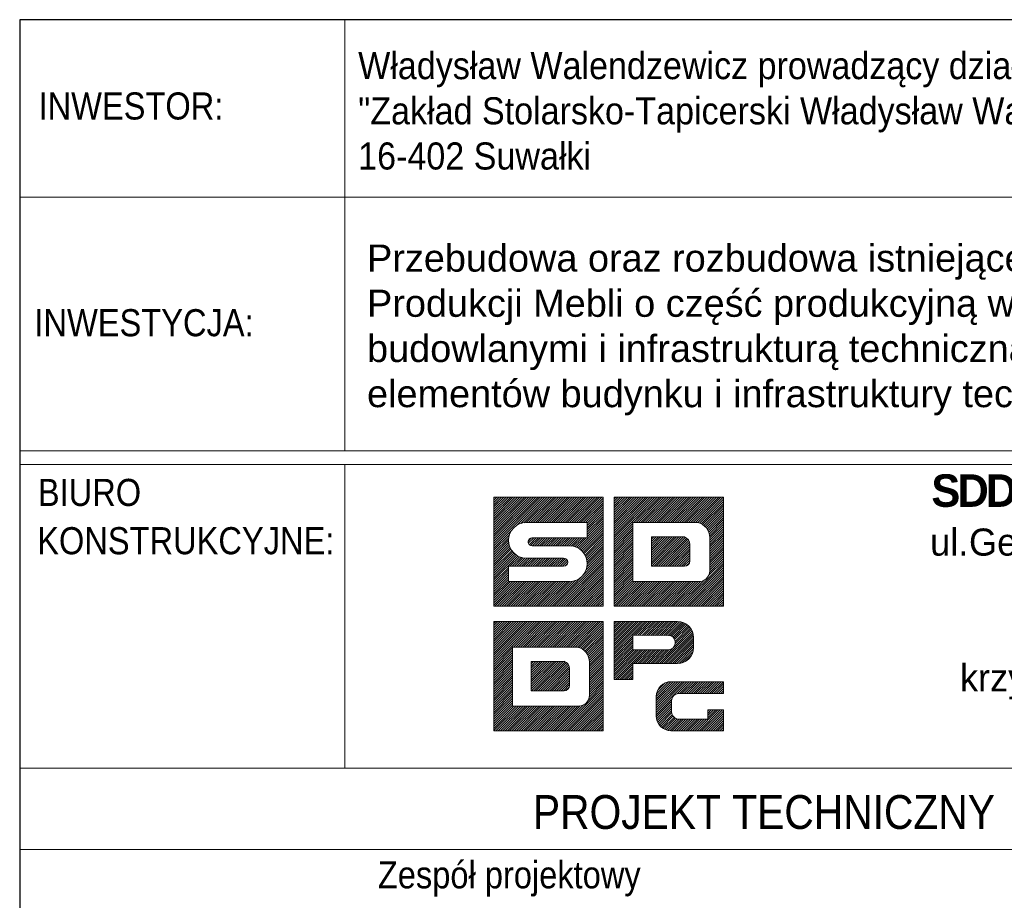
# Model space of a CAD drawing. Header units: millimetres. Extents: x -1005 to 207, y 18226 to 18896.
# Tile 35 of 50: x 81 to 153, y 18287 to 18352. Entities that reach past the tile are written whole.
import ezdxf
from ezdxf.enums import TextEntityAlignment as Align

# ---------------------------------------------------------------- set-up
doc = ezdxf.new("R2010")
doc.units = ezdxf.units.MM
doc.header["$LTSCALE"] = 10
for name, color, linetype, lineweight in [('--- widok', 7, 'Continuous', 13), ('_Tabelka', 7, 'Continuous', 25), ('PS_DIM', 4, 'Continuous', 13)]:
    doc.layers.add(name, color=color, linetype=linetype, lineweight=lineweight)
doc.styles.add('gil', font='txt', dxfattribs={"width": 0.9})

# ---------------------------------------------------------------- blocks, each defined once
blk = doc.blocks.new('tabela_rys')
at = {"layer": '_Tabelka', "color": 251, "lineweight": 15}
for p, q in [((45.615, 123.55), (45.615, 91.732)), ((21.617, 110.449), (131.619, 110.449)), ((21.617, 91.732), (131.619, 91.732)), ((21.617, 91.732), (131.619, 91.732)), ((21.617, 91.732), (131.619, 91.732)), ((131.619, 90.732), (21.617, 90.732)), ((45.617, 68.324), (45.617, 90.732)), ((21.617, 68.324), (131.478, 68.324)), ((131.619, 62.324), (21.617, 62.324))]:
    blk.add_line(p, q, dxfattribs=at)
at = {"layer": '_Tabelka', "color": 251, "lineweight": 30}
blk.add_lwpolyline([(131.619, 123.55), (21.617, 123.55), (21.617, 7.769), (131.619, 7.769)], close=True, dxfattribs=at)
at = {"layer": 'PS_DIM', "color": 12, "true_color": 0xc90603}
for p, q in [((56.617, 88.268), (56.676, 88.328)), ((56.617, 88.1), (56.845, 88.328)), ((56.617, 87.932), (57.013, 88.328)), ((56.617, 87.763), (57.182, 88.328)), ((56.617, 87.595), (57.35, 88.328)), ((56.617, 87.427), (57.518, 88.328)), ((56.617, 87.258), (57.687, 88.328)), ((56.617, 87.09), (57.855, 88.328)), ((56.617, 86.921), (58.023, 88.328)), ((56.617, 86.753), (58.192, 88.328)), ((56.617, 86.585), (58.36, 88.328)), ((56.617, 86.416), (58.529, 88.328)), ((56.617, 86.248), (58.697, 88.328)), ((56.617, 86.079), (58.865, 88.328)), ((56.617, 85.911), (59.034, 88.328)), ((56.617, 85.743), (59.202, 88.328)), ((56.617, 85.574), (59.37, 88.328)), ((56.617, 85.406), (59.539, 88.328)), ((56.617, 85.238), (59.707, 88.328)), ((56.617, 85.069), (59.876, 88.328)), ((56.617, 84.901), (60.044, 88.328)), ((56.617, 84.732), (60.212, 88.328)), ((56.617, 88.328), (64.68, 88.328)), ((56.617, 80.265), (56.617, 88.328)), ((58.279, 86.226), (60.381, 88.328)), ((58.605, 86.383), (60.549, 88.328)), ((58.823, 86.433), (60.718, 88.328)), ((59.004, 86.446), (60.886, 88.328)), ((59.173, 86.446), (61.054, 88.328)), ((59.341, 86.446), (61.223, 88.328)), ((59.509, 86.446), (61.391, 88.328)), ((59.678, 86.446), (61.559, 88.328)), ((59.846, 86.446), (61.728, 88.328)), ((60.015, 86.446), (61.896, 88.328)), ((60.183, 86.446), (62.065, 88.328)), ((60.351, 86.446), (62.233, 88.328)), ((60.52, 86.446), (62.401, 88.328)), ((60.688, 86.446), (62.57, 88.328)), ((60.857, 86.446), (62.738, 88.328)), ((61.025, 86.446), (62.906, 88.328)), ((61.193, 86.446), (63.075, 88.328)), ((61.362, 86.446), (63.243, 88.328)), ((61.53, 86.446), (63.412, 88.328)), ((61.698, 86.446), (63.58, 88.328)), ((61.867, 86.446), (63.748, 88.328)), ((62.035, 86.446), (63.917, 88.328)), ((62.204, 86.446), (64.085, 88.328)), ((62.372, 86.446), (64.253, 88.328)), ((62.54, 86.446), (64.422, 88.328)), ((62.709, 86.446), (64.59, 88.328)), ((62.877, 86.446), (64.68, 88.249)), ((63.045, 86.446), (64.68, 88.08)), ((64.68, 88.328), (64.68, 80.265)), ((65.498, 88.328), (73.56, 88.328)), ((65.498, 80.265), (65.498, 88.328)), ((65.498, 88.195), (65.63, 88.328)), ((65.498, 88.027), (65.798, 88.328)), ((65.498, 87.858), (65.967, 88.328)), ((65.498, 87.69), (66.135, 88.328)), ((65.498, 87.522), (66.304, 88.328)), ((65.498, 87.353), (66.472, 88.328)), ((65.498, 87.185), (66.64, 88.328)), ((65.498, 87.016), (66.809, 88.328)), ((65.498, 86.848), (66.977, 88.328)), ((65.498, 86.68), (67.145, 88.328)), ((65.498, 86.511), (67.314, 88.328)), ((65.498, 86.343), (67.482, 88.328)), ((65.498, 86.174), (67.651, 88.328)), ((65.498, 86.006), (67.819, 88.328)), ((65.498, 85.838), (67.987, 88.328)), ((65.498, 85.669), (68.156, 88.328)), ((65.498, 85.501), (68.324, 88.328)), ((65.498, 85.333), (68.493, 88.328)), ((65.498, 85.164), (68.661, 88.328)), ((66.948, 86.446), (68.829, 88.328)), ((67.116, 86.446), (68.998, 88.328)), ((67.284, 86.446), (69.166, 88.328)), ((67.453, 86.446), (69.334, 88.328)), ((67.621, 86.446), (69.503, 88.328)), ((67.79, 86.446), (69.671, 88.328)), ((67.958, 86.446), (69.84, 88.328)), ((68.126, 86.446), (70.008, 88.328)), ((68.295, 86.446), (70.176, 88.328)), ((68.463, 86.446), (70.345, 88.328)), ((68.632, 86.446), (70.513, 88.328)), ((68.8, 86.446), (70.681, 88.328)), ((68.968, 86.446), (70.85, 88.328)), ((69.137, 86.446), (71.018, 88.328)), ((69.305, 86.446), (71.187, 88.328)), ((69.473, 86.446), (71.355, 88.328)), ((69.642, 86.446), (71.523, 88.328)), ((69.81, 86.446), (71.692, 88.328)), ((69.979, 86.446), (71.86, 88.328)), ((70.147, 86.446), (72.028, 88.328)), ((70.315, 86.446), (72.197, 88.328)), ((70.484, 86.446), (72.365, 88.328)), ((70.652, 86.446), (72.534, 88.328)), ((70.82, 86.446), (72.702, 88.328)), ((70.989, 86.446), (72.87, 88.328)), ((71.157, 86.446), (73.039, 88.328)), ((71.326, 86.446), (73.207, 88.328)), ((71.494, 86.446), (73.376, 88.328)), ((71.659, 86.443), (73.544, 88.328)), ((71.791, 86.407), (73.56, 88.175)), ((71.911, 86.358), (73.56, 88.007)), ((73.56, 88.328), (73.56, 80.265)), ((63.214, 86.446), (64.68, 87.912)), ((63.382, 86.446), (64.68, 87.744)), ((63.507, 86.402), (64.68, 87.575)), ((63.507, 86.234), (64.68, 87.407)), ((63.507, 86.065), (64.68, 87.238)), ((72.02, 86.299), (73.56, 87.839)), ((72.119, 86.229), (73.56, 87.67)), ((72.209, 86.151), (73.56, 87.502)), ((72.291, 86.064), (73.56, 87.333)), ((63.507, 85.897), (64.68, 87.07)), ((63.507, 85.728), (64.68, 86.902)), ((63.507, 85.56), (64.68, 86.733)), ((63.507, 85.392), (64.68, 86.565)), ((72.363, 85.968), (73.56, 87.165)), ((72.425, 85.862), (73.56, 86.997)), ((72.478, 85.746), (73.56, 86.828)), ((72.518, 85.618), (73.56, 86.66)), ((72.544, 85.476), (73.56, 86.492)), ((56.617, 84.564), (57.914, 85.861)), ((63.507, 86.446), (59.007, 86.446)), ((62.836, 84.553), (64.68, 86.397)), ((62.94, 84.488), (64.68, 86.228)), ((63.036, 84.416), (64.68, 86.06)), ((63.124, 84.335), (64.68, 85.891)), ((63.507, 85.321), (63.507, 86.446)), ((65.498, 84.996), (66.882, 86.38)), ((65.498, 84.827), (66.882, 86.211)), ((65.498, 84.659), (66.882, 86.043)), ((65.498, 84.491), (66.882, 85.875)), ((66.882, 86.446), (66.882, 82.096)), ((71.644, 86.446), (66.882, 86.446)), ((66.882, 86.446), (66.882, 82.096)), ((68.097, 86.446), (66.882, 86.446)), ((71.644, 86.446), (68.434, 86.446)), ((72.552, 85.315), (73.56, 86.323)), ((72.552, 85.147), (73.56, 86.155)), ((72.552, 84.978), (73.56, 85.986)), ((72.552, 84.81), (73.56, 85.818)), ((56.617, 84.396), (57.757, 85.536)), ((56.617, 84.227), (57.707, 85.317)), ((56.617, 84.059), (57.694, 85.136)), ((59.141, 85.068), (59.391, 85.317)), ((59.157, 84.915), (59.563, 85.321)), ((59.223, 84.812), (59.732, 85.321)), ((59.323, 84.744), (59.9, 85.321)), ((59.438, 85.321), (63.507, 85.321)), ((59.468, 84.721), (60.068, 85.321)), ((59.637, 84.721), (60.237, 85.321)), ((59.805, 84.721), (60.405, 85.321)), ((59.973, 84.721), (60.573, 85.321)), ((60.142, 84.721), (60.742, 85.321)), ((60.31, 84.721), (60.91, 85.321)), ((60.479, 84.721), (61.079, 85.321)), ((60.647, 84.721), (61.247, 85.321)), ((60.815, 84.721), (61.415, 85.321)), ((60.984, 84.721), (61.584, 85.321)), ((61.152, 84.721), (61.752, 85.321)), ((61.32, 84.721), (61.92, 85.321)), ((61.489, 84.721), (62.089, 85.321)), ((61.657, 84.721), (62.257, 85.321)), ((61.826, 84.721), (62.426, 85.321)), ((61.994, 84.721), (62.594, 85.321)), ((62.162, 84.721), (62.762, 85.321)), ((62.324, 84.715), (62.931, 85.321)), ((62.47, 84.692), (63.099, 85.321)), ((62.602, 84.656), (63.268, 85.321)), ((62.724, 84.609), (63.436, 85.321)), ((63.204, 84.247), (64.68, 85.723)), ((63.276, 84.151), (64.68, 85.555)), ((63.341, 84.047), (64.68, 85.386)), ((63.396, 83.935), (64.68, 85.218)), ((63.443, 83.813), (64.68, 85.049)), ((65.498, 84.322), (66.882, 85.706)), ((65.498, 84.154), (66.882, 85.538)), ((65.498, 83.986), (66.882, 85.37)), ((65.498, 83.817), (66.882, 85.201)), ((65.498, 83.649), (66.882, 85.033)), ((68.244, 85.393), (68.244, 83.218)), ((70.681, 85.393), (68.244, 85.393)), ((68.244, 85.393), (68.244, 83.218)), ((70.681, 85.393), (68.244, 85.393)), ((68.244, 85.385), (68.252, 85.393)), ((68.244, 85.216), (68.42, 85.393)), ((68.244, 85.048), (68.589, 85.393)), ((68.244, 84.88), (68.757, 85.393)), ((68.244, 84.711), (68.925, 85.393)), ((68.244, 84.543), (69.094, 85.393)), ((68.244, 84.374), (69.262, 85.393)), ((68.244, 84.206), (69.431, 85.393)), ((68.244, 84.038), (69.599, 85.393)), ((68.244, 83.869), (69.767, 85.393)), ((68.244, 83.701), (69.936, 85.393)), ((68.244, 83.533), (70.104, 85.393)), ((68.244, 83.364), (70.272, 85.393)), ((68.266, 83.218), (70.441, 85.393)), ((68.434, 83.218), (70.609, 85.393)), ((68.603, 83.218), (70.749, 85.364)), ((68.771, 83.218), (70.852, 85.299)), ((68.939, 83.218), (70.938, 85.216)), ((69.108, 83.218), (71.006, 85.116)), ((72.552, 84.642), (73.56, 85.65)), ((72.552, 84.473), (73.56, 85.481)), ((72.552, 82.892), (72.552, 85.321)), ((72.552, 82.892), (72.552, 85.321)), ((72.552, 84.305), (73.56, 85.313)), ((72.552, 84.136), (73.56, 85.144)), ((56.617, 83.891), (57.703, 84.977)), ((56.617, 83.722), (57.729, 84.834)), ((56.617, 83.554), (57.767, 84.703)), ((56.617, 83.385), (57.815, 84.583)), ((56.617, 83.217), (57.873, 84.472)), ((56.617, 83.049), (57.939, 84.37)), ((62.194, 84.721), (59.438, 84.721)), ((63.478, 83.68), (64.68, 84.881)), ((63.487, 83.183), (64.68, 84.376)), ((63.501, 83.534), (64.68, 84.713)), ((63.506, 83.371), (64.68, 84.544)), ((65.498, 83.48), (66.882, 84.864)), ((65.498, 83.312), (66.882, 84.696)), ((65.498, 83.144), (66.882, 84.528)), ((65.498, 82.975), (66.882, 84.359)), ((69.276, 83.218), (71.055, 84.997)), ((69.444, 83.218), (71.079, 84.852)), ((69.613, 83.218), (71.079, 84.684)), ((69.781, 83.218), (71.079, 84.516)), ((69.95, 83.218), (71.079, 84.347)), ((71.079, 83.616), (71.079, 84.83)), ((71.079, 83.616), (71.079, 84.83)), ((72.552, 83.968), (73.56, 84.976)), ((72.552, 83.8), (73.56, 84.808)), ((72.552, 83.631), (73.56, 84.639)), ((72.552, 83.463), (73.56, 84.471)), ((72.552, 83.295), (73.56, 84.303)), ((56.617, 82.88), (58.013, 84.276)), ((56.617, 82.712), (58.095, 84.189)), ((56.617, 82.544), (58.184, 84.111)), ((56.617, 82.375), (58.282, 84.039)), ((56.617, 82.207), (58.387, 83.976)), ((57.8, 83.221), (58.501, 83.922)), ((57.968, 83.221), (58.625, 83.878)), ((58.137, 83.221), (58.76, 83.844)), ((58.305, 83.221), (58.909, 83.825)), ((58.473, 83.221), (59.073, 83.821)), ((58.642, 83.221), (59.242, 83.821)), ((58.81, 83.221), (59.41, 83.821)), ((58.979, 83.221), (59.579, 83.821)), ((59.007, 83.821), (61.763, 83.821)), ((59.147, 83.221), (59.747, 83.821)), ((59.315, 83.221), (59.915, 83.821)), ((59.484, 83.221), (60.084, 83.821)), ((59.652, 83.221), (60.252, 83.821)), ((59.82, 83.221), (60.42, 83.821)), ((59.989, 83.221), (60.589, 83.821)), ((60.157, 83.221), (60.757, 83.821)), ((60.326, 83.221), (60.926, 83.821)), ((60.494, 83.221), (61.094, 83.821)), ((60.662, 83.221), (61.262, 83.821)), ((60.831, 83.221), (61.431, 83.821)), ((60.999, 83.221), (61.599, 83.821)), ((61.074, 80.265), (64.68, 83.871)), ((61.168, 83.221), (61.767, 83.821)), ((61.242, 80.265), (64.68, 83.702)), ((61.336, 83.221), (61.902, 83.787)), ((61.504, 83.221), (61.995, 83.711)), ((61.673, 83.221), (62.052, 83.6)), ((63.153, 82.513), (64.68, 84.039)), ((63.425, 82.953), (64.68, 84.208)), ((65.498, 82.807), (66.882, 84.191)), ((65.498, 82.639), (66.882, 84.023)), ((65.498, 82.47), (66.882, 83.854)), ((65.498, 82.302), (66.882, 83.686)), ((70.118, 83.218), (71.079, 84.179)), ((70.286, 83.218), (71.079, 84.011)), ((70.455, 83.218), (71.079, 83.842)), ((70.623, 83.218), (71.079, 83.674)), ((72.467, 82.536), (73.56, 83.629)), ((72.544, 82.781), (73.56, 83.797)), ((72.552, 83.126), (73.56, 84.134)), ((72.552, 82.958), (73.56, 83.966)), ((56.617, 82.038), (57.694, 83.115)), ((56.617, 81.87), (57.694, 82.947)), ((61.763, 83.221), (57.694, 83.221)), ((57.694, 83.221), (57.694, 82.096)), ((61.411, 80.265), (64.68, 83.534)), ((61.579, 80.265), (64.68, 83.366)), ((61.748, 80.265), (64.68, 83.197)), ((61.856, 83.236), (62.048, 83.428)), ((61.916, 80.265), (64.68, 83.029)), ((62.084, 80.265), (64.68, 82.861)), ((65.498, 82.133), (66.882, 83.517)), ((65.498, 81.965), (66.882, 83.349)), ((65.498, 81.797), (66.882, 83.181)), ((65.498, 81.628), (66.882, 83.012)), ((68.244, 83.218), (70.681, 83.218)), ((68.244, 83.218), (70.681, 83.218)), ((70.364, 80.265), (73.56, 83.461)), ((70.533, 80.265), (73.56, 83.292)), ((70.701, 80.265), (73.56, 83.124)), ((70.815, 83.241), (71.056, 83.482)), ((70.87, 80.265), (73.56, 82.956)), ((56.617, 81.702), (57.694, 82.778)), ((56.617, 81.533), (57.694, 82.61)), ((56.617, 81.365), (57.694, 82.442)), ((56.617, 81.196), (57.694, 82.273)), ((60.737, 80.265), (62.65, 82.178)), ((60.906, 80.265), (63.09, 82.449)), ((62.253, 80.265), (64.68, 82.692)), ((62.421, 80.265), (64.68, 82.524)), ((62.589, 80.265), (64.68, 82.355)), ((62.758, 80.265), (64.68, 82.187)), ((65.498, 81.46), (66.882, 82.844)), ((65.498, 81.291), (66.882, 82.675)), ((65.498, 81.123), (66.882, 82.507)), ((65.498, 80.955), (66.882, 82.339)), ((65.498, 80.786), (66.882, 82.17)), ((70.196, 80.265), (72.105, 82.174)), ((71.038, 80.265), (73.56, 82.787)), ((71.206, 80.265), (73.56, 82.619)), ((71.375, 80.265), (73.56, 82.45)), ((71.543, 80.265), (73.56, 82.282)), ((56.617, 81.028), (57.694, 82.105)), ((56.617, 80.86), (57.854, 82.096)), ((56.617, 80.691), (58.022, 82.096)), ((56.617, 80.523), (58.19, 82.096)), ((56.617, 80.355), (58.359, 82.096)), ((56.696, 80.265), (58.527, 82.096)), ((56.865, 80.265), (58.695, 82.096)), ((57.033, 80.265), (58.864, 82.096)), ((57.201, 80.265), (59.032, 82.096)), ((57.37, 80.265), (59.201, 82.096)), ((57.538, 80.265), (59.369, 82.096)), ((57.694, 82.096), (62.194, 82.096)), ((57.706, 80.265), (59.537, 82.096)), ((57.875, 80.265), (59.706, 82.096)), ((58.043, 80.265), (59.874, 82.096)), ((58.212, 80.265), (60.043, 82.096)), ((58.38, 80.265), (60.211, 82.096)), ((58.548, 80.265), (60.379, 82.096)), ((58.717, 80.265), (60.548, 82.096)), ((58.885, 80.265), (60.716, 82.096)), ((59.053, 80.265), (60.884, 82.096)), ((59.222, 80.265), (61.053, 82.096)), ((59.39, 80.265), (61.221, 82.096)), ((59.559, 80.265), (61.39, 82.096)), ((59.727, 80.265), (61.558, 82.096)), ((59.895, 80.265), (61.726, 82.096)), ((60.064, 80.265), (61.895, 82.096)), ((60.232, 80.265), (62.063, 82.096)), ((60.4, 80.265), (62.232, 82.097)), ((60.569, 80.265), (62.419, 82.116)), ((62.926, 80.265), (64.68, 82.019)), ((63.095, 80.265), (64.68, 81.85)), ((63.263, 80.265), (64.68, 81.682)), ((63.431, 80.265), (64.68, 81.514)), ((65.498, 80.618), (66.976, 82.096)), ((65.498, 80.45), (67.144, 82.096)), ((65.498, 80.281), (67.312, 82.096)), ((65.65, 80.265), (67.481, 82.096)), ((65.818, 80.265), (67.649, 82.096)), ((65.987, 80.265), (67.817, 82.096)), ((66.155, 80.265), (67.986, 82.096)), ((66.323, 80.265), (68.154, 82.096)), ((66.492, 80.265), (68.323, 82.096)), ((66.66, 80.265), (68.491, 82.096)), ((66.828, 80.265), (68.659, 82.096)), ((66.882, 82.096), (71.644, 82.096)), ((66.882, 82.096), (71.644, 82.096)), ((66.997, 80.265), (68.828, 82.096)), ((67.165, 80.265), (68.996, 82.096)), ((67.334, 80.265), (69.165, 82.096)), ((67.502, 80.265), (69.333, 82.096)), ((67.67, 80.265), (69.501, 82.096)), ((67.839, 80.265), (69.67, 82.096)), ((68.007, 80.265), (69.838, 82.096)), ((68.175, 80.265), (70.006, 82.096)), ((68.344, 80.265), (70.175, 82.096)), ((68.512, 80.265), (70.343, 82.096)), ((68.681, 80.265), (70.512, 82.096)), ((68.849, 80.265), (70.68, 82.096)), ((69.017, 80.265), (70.848, 82.096)), ((69.186, 80.265), (71.017, 82.096)), ((69.354, 80.265), (71.185, 82.096)), ((69.523, 80.265), (71.353, 82.096)), ((69.691, 80.265), (71.522, 82.096)), ((69.859, 80.265), (71.686, 82.092)), ((70.028, 80.265), (71.86, 82.098)), ((71.711, 80.265), (73.56, 82.114)), ((71.88, 80.265), (73.56, 81.945)), ((72.048, 80.265), (73.56, 81.777)), ((72.217, 80.265), (73.56, 81.608)), ((72.385, 80.265), (73.56, 81.44)), ((63.6, 80.265), (64.68, 81.345)), ((63.768, 80.265), (64.68, 81.177)), ((63.936, 80.265), (64.68, 81.008)), ((64.105, 80.265), (64.68, 80.84)), ((64.273, 80.265), (64.68, 80.672)), ((72.553, 80.265), (73.56, 81.272)), ((72.722, 80.265), (73.56, 81.103)), ((72.89, 80.265), (73.56, 80.935)), ((73.058, 80.265), (73.56, 80.767)), ((64.68, 80.265), (56.617, 80.265)), ((64.442, 80.265), (64.68, 80.503)), ((64.61, 80.265), (64.68, 80.335)), ((73.56, 80.265), (65.498, 80.265)), ((73.227, 80.265), (73.56, 80.598)), ((73.395, 80.265), (73.56, 80.43)), ((56.617, 79.14), (64.68, 79.14)), ((56.617, 71.078), (56.617, 79.14)), ((56.617, 79.14), (64.68, 79.14)), ((56.617, 71.078), (56.617, 79.14)), ((56.617, 79.008), (56.75, 79.14)), ((56.617, 78.839), (56.918, 79.14)), ((56.617, 78.671), (57.087, 79.14)), ((56.617, 78.502), (57.255, 79.14)), ((56.617, 78.334), (57.423, 79.14)), ((56.617, 78.166), (57.592, 79.14)), ((56.617, 77.997), (57.76, 79.14)), ((56.617, 77.829), (57.928, 79.14)), ((56.617, 77.661), (58.097, 79.14)), ((56.617, 77.492), (58.265, 79.14)), ((56.617, 77.324), (58.434, 79.14)), ((56.617, 77.155), (58.602, 79.14)), ((56.617, 76.987), (58.77, 79.14)), ((56.617, 76.819), (58.939, 79.14)), ((56.617, 76.65), (59.107, 79.14)), ((56.617, 76.482), (59.275, 79.14)), ((56.617, 76.313), (59.444, 79.14)), ((56.617, 76.145), (59.612, 79.14)), ((56.617, 75.977), (59.781, 79.14)), ((58.067, 77.259), (59.949, 79.14)), ((58.236, 77.259), (60.117, 79.14)), ((58.404, 77.259), (60.286, 79.14)), ((58.573, 77.259), (60.454, 79.14)), ((58.741, 77.259), (60.623, 79.14)), ((58.909, 77.259), (60.791, 79.14)), ((59.078, 77.259), (60.959, 79.14)), ((59.246, 77.259), (61.128, 79.14)), ((59.414, 77.259), (61.296, 79.14)), ((59.583, 77.259), (61.464, 79.14)), ((59.751, 77.259), (61.633, 79.14)), ((59.92, 77.259), (61.801, 79.14)), ((60.088, 77.259), (61.97, 79.14)), ((60.256, 77.259), (62.138, 79.14)), ((60.425, 77.259), (62.306, 79.14)), ((60.593, 77.259), (62.475, 79.14)), ((60.762, 77.259), (62.643, 79.14)), ((60.93, 77.259), (62.811, 79.14)), ((61.098, 77.259), (62.98, 79.14)), ((61.267, 77.259), (63.148, 79.14)), ((61.435, 77.259), (63.317, 79.14)), ((61.603, 77.259), (63.485, 79.14)), ((61.772, 77.259), (63.653, 79.14)), ((61.94, 77.259), (63.822, 79.14)), ((62.109, 77.259), (63.99, 79.14)), ((62.277, 77.259), (64.158, 79.14)), ((62.445, 77.259), (64.327, 79.14)), ((62.614, 77.259), (64.495, 79.14)), ((62.779, 77.255), (64.664, 79.14)), ((62.911, 77.219), (64.68, 78.988)), ((63.031, 77.171), (64.68, 78.819)), ((63.14, 77.111), (64.68, 78.651)), ((64.68, 79.14), (64.68, 71.078)), ((64.68, 79.14), (64.68, 71.078)), ((63.239, 77.042), (64.68, 78.483)), ((63.329, 76.964), (64.68, 78.314)), ((63.41, 76.876), (64.68, 78.146)), ((63.482, 76.78), (64.68, 77.978)), ((63.545, 76.674), (64.68, 77.809)), ((56.617, 75.808), (58.001, 77.192)), ((58.001, 77.259), (58.001, 72.909)), ((62.764, 77.259), (58.001, 77.259)), ((58.001, 77.259), (58.001, 72.909)), ((62.764, 77.259), (58.001, 77.259)), ((58.001, 77.259), (58.001, 72.909)), ((62.764, 77.259), (58.001, 77.259)), ((63.597, 76.558), (64.68, 77.641)), ((63.638, 76.43), (64.68, 77.472)), ((63.664, 76.288), (64.68, 77.304)), ((63.672, 76.128), (64.68, 77.136)), ((56.617, 75.64), (58.001, 77.024)), ((56.617, 75.472), (58.001, 76.856)), ((56.617, 75.303), (58.001, 76.687)), ((56.617, 75.135), (58.001, 76.519)), ((56.617, 74.966), (58.001, 76.35)), ((63.672, 75.959), (64.68, 76.967)), ((63.672, 75.791), (64.68, 76.799)), ((63.672, 75.622), (64.68, 76.63)), ((63.672, 75.454), (64.68, 76.462)), ((56.617, 74.798), (58.001, 76.182)), ((56.617, 74.63), (58.001, 76.014)), ((56.617, 74.461), (58.001, 75.845)), ((56.617, 74.293), (58.001, 75.677)), ((59.364, 76.205), (59.364, 74.03)), ((61.801, 76.205), (59.364, 76.205)), ((59.364, 76.197), (59.372, 76.205)), ((59.364, 76.029), (59.54, 76.205)), ((59.364, 75.861), (59.708, 76.205)), ((59.364, 75.692), (59.877, 76.205)), ((59.364, 75.524), (60.045, 76.205)), ((59.364, 75.355), (60.214, 76.205)), ((59.364, 75.187), (60.382, 76.205)), ((59.364, 75.019), (60.55, 76.205)), ((59.364, 74.85), (60.719, 76.205)), ((59.364, 74.682), (60.887, 76.205)), ((59.364, 74.513), (61.055, 76.205)), ((59.364, 74.345), (61.224, 76.205)), ((59.364, 74.177), (61.392, 76.205)), ((59.364, 76.205), (59.364, 74.03)), ((61.801, 76.205), (59.364, 76.205)), ((59.364, 76.205), (59.364, 74.03)), ((61.801, 76.205), (59.364, 76.205)), ((59.386, 74.03), (61.561, 76.205)), ((59.554, 74.03), (61.729, 76.205)), ((59.722, 74.03), (61.869, 76.177)), ((59.891, 74.03), (61.972, 76.111)), ((60.059, 74.03), (62.057, 76.029)), ((60.227, 74.03), (62.126, 75.929)), ((60.396, 74.03), (62.175, 75.81)), ((60.564, 74.03), (62.198, 75.665)), ((62.199, 74.428), (62.199, 75.643)), ((62.199, 74.428), (62.199, 75.643)), ((62.199, 74.428), (62.199, 75.643)), ((63.672, 75.286), (64.68, 76.294)), ((63.672, 73.704), (63.672, 76.134)), ((63.672, 73.704), (63.672, 76.134)), ((63.672, 73.704), (63.672, 76.134)), ((63.672, 75.117), (64.68, 76.125)), ((63.672, 74.949), (64.68, 75.957)), ((63.672, 74.781), (64.68, 75.789)), ((63.672, 74.612), (64.68, 75.62)), ((56.617, 74.125), (58.001, 75.509)), ((56.617, 73.956), (58.001, 75.34)), ((56.617, 73.788), (58.001, 75.172)), ((56.617, 73.619), (58.001, 75.003)), ((60.733, 74.03), (62.199, 75.497)), ((60.901, 74.03), (62.199, 75.328)), ((61.069, 74.03), (62.199, 75.16)), ((61.238, 74.03), (62.199, 74.991)), ((63.672, 74.444), (64.68, 75.452)), ((63.672, 74.275), (64.68, 75.283)), ((63.672, 74.107), (64.68, 75.115)), ((63.672, 73.939), (64.68, 74.947)), ((56.617, 73.451), (58.001, 74.835)), ((56.617, 73.283), (58.001, 74.667)), ((56.617, 73.114), (58.001, 74.498)), ((56.617, 72.946), (58.001, 74.33)), ((56.617, 72.777), (58.001, 74.161)), ((61.406, 74.03), (62.199, 74.823)), ((61.484, 71.078), (64.68, 74.273)), ((61.575, 74.03), (62.199, 74.655)), ((61.743, 74.03), (62.199, 74.486)), ((61.934, 74.053), (62.176, 74.295)), ((63.587, 73.349), (64.68, 74.442)), ((63.664, 73.594), (64.68, 74.61)), ((63.672, 73.77), (64.68, 74.778)), ((56.617, 72.609), (58.001, 73.993)), ((56.617, 72.441), (58.001, 73.825)), ((56.617, 72.272), (58.001, 73.656)), ((56.617, 72.104), (58.001, 73.488)), ((59.364, 74.03), (61.801, 74.03)), ((59.364, 74.03), (61.801, 74.03)), ((59.364, 74.03), (61.801, 74.03)), ((61.653, 71.078), (64.68, 74.105)), ((61.821, 71.078), (64.68, 73.936)), ((61.989, 71.078), (64.68, 73.768)), ((62.158, 71.078), (64.68, 73.6)), ((62.326, 71.078), (64.68, 73.431)), ((56.617, 71.936), (58.001, 73.32)), ((56.617, 71.767), (58.001, 73.151)), ((56.617, 71.599), (58.001, 72.983)), ((56.617, 71.43), (58.095, 72.909)), ((56.617, 71.262), (58.264, 72.909)), ((56.617, 71.094), (58.432, 72.909)), ((56.77, 71.078), (58.6, 72.909)), ((56.938, 71.078), (58.769, 72.909)), ((57.106, 71.078), (58.937, 72.909)), ((57.275, 71.078), (59.106, 72.909)), ((57.443, 71.078), (59.274, 72.909)), ((57.611, 71.078), (59.442, 72.909)), ((57.78, 71.078), (59.611, 72.909)), ((57.948, 71.078), (59.779, 72.909)), ((58.001, 72.909), (62.764, 72.909)), ((58.001, 72.909), (62.764, 72.909)), ((58.001, 72.909), (62.764, 72.909)), ((58.117, 71.078), (59.948, 72.909)), ((58.285, 71.078), (60.116, 72.909)), ((58.453, 71.078), (60.284, 72.909)), ((58.622, 71.078), (60.453, 72.909)), ((58.79, 71.078), (60.621, 72.909)), ((58.958, 71.078), (60.789, 72.909)), ((59.127, 71.078), (60.958, 72.909)), ((59.295, 71.078), (61.126, 72.909)), ((59.464, 71.078), (61.295, 72.909)), ((59.632, 71.078), (61.463, 72.909)), ((59.8, 71.078), (61.631, 72.909)), ((59.969, 71.078), (61.8, 72.909)), ((60.137, 71.078), (61.968, 72.909)), ((60.305, 71.078), (62.136, 72.909)), ((60.474, 71.078), (62.305, 72.909)), ((60.642, 71.078), (62.473, 72.909)), ((60.811, 71.078), (62.642, 72.909)), ((60.979, 71.078), (62.806, 72.904)), ((61.147, 71.078), (62.98, 72.91)), ((61.316, 71.078), (63.225, 72.987)), ((62.494, 71.078), (64.68, 73.263)), ((62.663, 71.078), (64.68, 73.095)), ((62.831, 71.078), (64.68, 72.926)), ((63, 71.078), (64.68, 72.758)), ((63.168, 71.078), (64.68, 72.589)), ((63.336, 71.078), (64.68, 72.421)), ((63.505, 71.078), (64.68, 72.253)), ((63.673, 71.078), (64.68, 72.084)), ((63.841, 71.078), (64.68, 71.916)), ((64.01, 71.078), (64.68, 71.747)), ((64.178, 71.078), (64.68, 71.579)), ((64.347, 71.078), (64.68, 71.411)), ((64.515, 71.078), (64.68, 71.242)), ((64.68, 71.078), (56.617, 71.078)), ((64.68, 71.078), (56.617, 71.078))]:
    blk.add_line(p, q, dxfattribs=at)
at = {"layer": 'PS_DIM', "color": 18, "true_color": 0x000000}
for p, q in [((65.498, 79.107), (65.531, 79.14)), ((65.498, 78.947), (65.691, 79.14)), ((65.498, 78.787), (65.851, 79.14)), ((65.498, 78.627), (66.011, 79.14)), ((65.498, 78.467), (66.171, 79.14)), ((65.498, 78.307), (66.331, 79.14)), ((65.498, 78.147), (66.491, 79.14)), ((65.498, 77.987), (66.651, 79.14)), ((65.498, 77.827), (66.811, 79.14)), ((65.498, 77.667), (66.971, 79.14)), ((65.498, 77.507), (67.131, 79.14)), ((65.498, 77.347), (67.291, 79.14)), ((65.498, 77.187), (67.451, 79.14)), ((65.498, 77.027), (67.61, 79.14)), ((65.498, 76.867), (67.77, 79.14)), ((65.498, 79.14), (65.498, 74.874)), ((70.169, 79.14), (65.498, 79.14)), ((66.915, 78.125), (67.93, 79.14)), ((67.075, 78.125), (68.09, 79.14)), ((67.235, 78.125), (68.25, 79.14)), ((67.395, 78.125), (68.41, 79.14)), ((67.555, 78.124), (68.57, 79.14)), ((67.715, 78.124), (68.73, 79.14)), ((67.874, 78.124), (68.89, 79.14)), ((68.034, 78.124), (69.05, 79.14)), ((68.194, 78.124), (69.21, 79.14)), ((68.354, 78.124), (69.37, 79.14)), ((68.514, 78.124), (69.53, 79.14)), ((68.674, 78.124), (69.69, 79.14)), ((68.834, 78.124), (69.85, 79.14)), ((68.994, 78.124), (70.01, 79.14)), ((69.154, 78.124), (70.17, 79.14)), ((69.313, 78.124), (70.32, 79.13)), ((69.473, 78.124), (70.455, 79.105)), ((69.62, 78.111), (70.577, 79.068)), ((69.736, 78.066), (70.69, 79.02)), ((69.83, 78), (70.793, 78.963)), ((69.904, 77.914), (70.888, 78.898)), ((69.91, 77.281), (71.189, 78.56)), ((69.957, 77.808), (70.975, 78.825)), ((69.984, 77.675), (71.054, 78.745)), ((69.985, 77.515), (71.126, 78.656)), ((65.498, 76.707), (66.863, 78.073)), ((65.498, 76.547), (66.863, 77.913)), ((66.863, 78.125), (66.863, 77.062)), ((69.51, 78.124), (66.863, 78.125)), ((68.837, 76.047), (71.245, 78.456)), ((68.997, 76.047), (71.291, 78.342)), ((69.157, 76.047), (71.327, 78.217)), ((69.317, 76.047), (71.35, 78.081)), ((69.477, 76.047), (71.357, 77.927)), ((69.637, 76.047), (71.357, 77.767)), ((71.357, 77.235), (71.357, 77.953)), ((65.498, 76.387), (66.863, 77.753)), ((65.498, 76.227), (66.863, 77.593)), ((65.498, 76.067), (66.863, 77.433)), ((65.498, 75.907), (66.863, 77.273)), ((65.498, 75.747), (66.863, 77.113)), ((65.498, 75.587), (66.972, 77.062)), ((65.498, 75.427), (67.132, 77.062)), ((65.498, 75.268), (67.292, 77.062)), ((65.498, 75.108), (67.452, 77.062)), ((65.498, 74.948), (67.611, 77.062)), ((65.584, 74.874), (67.771, 77.062)), ((66.863, 77.062), (69.51, 77.062)), ((66.917, 76.047), (67.931, 77.062)), ((67.077, 76.047), (68.091, 77.062)), ((67.237, 76.047), (68.251, 77.062)), ((67.397, 76.047), (68.411, 77.062)), ((67.557, 76.047), (68.571, 77.062)), ((67.717, 76.047), (68.731, 77.062)), ((67.877, 76.047), (68.891, 77.062)), ((68.037, 76.047), (69.051, 77.062)), ((68.197, 76.047), (69.211, 77.062)), ((68.357, 76.047), (69.371, 77.062)), ((68.517, 76.047), (69.532, 77.062)), ((68.677, 76.047), (69.766, 77.136)), ((69.797, 76.047), (71.357, 77.608)), ((69.957, 76.047), (71.357, 77.448)), ((69.985, 77.537), (69.985, 77.649)), ((70.117, 76.047), (71.357, 77.288)), ((70.282, 76.053), (71.351, 77.122)), ((70.477, 76.088), (71.316, 76.927)), ((70.746, 76.197), (71.207, 76.658)), ((65.744, 74.874), (66.861, 75.991)), ((65.904, 74.874), (66.861, 75.831)), ((66.064, 74.874), (66.861, 75.672)), ((66.861, 74.874), (66.861, 76.047)), ((66.861, 76.047), (70.169, 76.047)), ((65.498, 74.874), (66.861, 74.874)), ((66.224, 74.874), (66.861, 75.512)), ((66.384, 74.874), (66.861, 75.352)), ((66.544, 74.874), (66.861, 75.192)), ((66.704, 74.874), (66.861, 75.032)), ((68.595, 73.615), (69.684, 74.704)), ((68.595, 73.447), (69.852, 74.704)), ((68.595, 73.279), (70.021, 74.704)), ((68.595, 73.11), (70.189, 74.704)), ((68.595, 72.942), (70.357, 74.704)), ((68.595, 72.773), (70.526, 74.704)), ((68.595, 72.605), (70.694, 74.704)), ((68.595, 72.437), (70.862, 74.704)), ((68.613, 73.802), (69.497, 74.686)), ((68.687, 74.044), (69.255, 74.612)), ((73.56, 74.704), (69.695, 74.704)), ((70.145, 73.818), (71.031, 74.704)), ((70.33, 73.834), (71.199, 74.704)), ((70.498, 73.834), (71.368, 74.704)), ((70.666, 73.834), (71.536, 74.704)), ((70.835, 73.834), (71.704, 74.704)), ((71.003, 73.834), (71.873, 74.704)), ((71.172, 73.834), (72.041, 74.704)), ((71.34, 73.834), (72.209, 74.704)), ((71.508, 73.834), (72.378, 74.704)), ((71.677, 73.834), (72.546, 74.704)), ((71.845, 73.834), (72.715, 74.704)), ((72.013, 73.834), (72.883, 74.704)), ((72.182, 73.834), (73.051, 74.704)), ((72.35, 73.834), (73.22, 74.704)), ((72.519, 73.834), (73.388, 74.704)), ((72.687, 73.834), (73.557, 74.704)), ((72.855, 73.834), (73.56, 74.539)), ((73.024, 73.834), (73.56, 74.37)), ((73.192, 73.834), (73.56, 74.202)), ((73.56, 73.834), (73.56, 74.704)), ((68.595, 73.604), (68.595, 72.178)), ((68.595, 72.268), (69.744, 73.417)), ((70.278, 73.834), (73.56, 73.834)), ((73.36, 73.834), (73.56, 74.034)), ((73.529, 73.834), (73.56, 73.865)), ((68.598, 72.103), (69.728, 73.232)), ((68.618, 71.954), (69.728, 73.064)), ((68.654, 71.822), (69.728, 72.895)), ((68.703, 71.703), (69.728, 72.727)), ((69.728, 72.488), (69.728, 73.284)), ((68.763, 71.594), (69.728, 72.559)), ((68.833, 71.495), (69.735, 72.398)), ((68.912, 71.406), (69.774, 72.268)), ((69, 71.326), (69.835, 72.161)), ((69.097, 71.255), (69.916, 72.073)), ((69.204, 71.193), (70.015, 72.004)), ((69.322, 71.143), (70.136, 71.956)), ((71.614, 71.078), (73.155, 72.619)), ((71.783, 71.078), (73.324, 72.619)), ((71.951, 71.078), (73.492, 72.619)), ((72.119, 71.078), (73.56, 72.518)), ((72.288, 71.078), (73.56, 72.35)), ((72.398, 72.535), (72.482, 72.619)), ((72.398, 72.367), (72.65, 72.619)), ((72.398, 72.199), (72.818, 72.619)), ((72.398, 72.03), (72.987, 72.619)), ((73.56, 72.619), (72.398, 72.619)), ((72.398, 72.619), (72.398, 71.938)), ((72.456, 71.078), (73.56, 72.182)), ((72.624, 71.078), (73.56, 72.013)), ((73.56, 71.078), (73.56, 72.619)), ((69.452, 71.105), (70.285, 71.938)), ((69.598, 71.082), (70.454, 71.938)), ((69.762, 71.078), (70.622, 71.938)), ((69.93, 71.078), (70.791, 71.938)), ((70.099, 71.078), (70.959, 71.938)), ((70.267, 71.078), (71.127, 71.938)), ((72.398, 71.938), (70.278, 71.938)), ((70.436, 71.078), (71.296, 71.938)), ((70.604, 71.078), (71.464, 71.938)), ((70.772, 71.078), (71.633, 71.938)), ((70.941, 71.078), (71.801, 71.938)), ((71.109, 71.078), (71.969, 71.938)), ((71.277, 71.078), (72.138, 71.938)), ((71.446, 71.078), (72.306, 71.938)), ((72.793, 71.078), (73.56, 71.845)), ((72.961, 71.078), (73.56, 71.676)), ((73.13, 71.078), (73.56, 71.508)), ((73.298, 71.078), (73.56, 71.34)), ((69.695, 71.078), (73.56, 71.078)), ((73.466, 71.078), (73.56, 71.171))]:
    blk.add_line(p, q, dxfattribs=at)
at = {"layer": 'PS_DIM', "color": 12, "true_color": 0xc90603}
for centre, radius, start, end in [((59.007, 85.134), 1.312, 90, 270), ((71.429, 85.343), 1.124, 358.86875, 78.94572), ((71.429, 85.343), 1.124, 358.86875, 78.94572), ((59.438, 85.021), 0.3, 90, 270), ((70.482, 84.83), 0.597, 360, 70.52878), ((70.482, 84.83), 0.597, 360, 70.52878), ((62.194, 83.409), 1.312, 270, 90), ((61.763, 83.521), 0.3, 270, 90), ((70.681, 83.616), 0.398, 270, 360), ((70.681, 83.616), 0.398, 270, 0), ((71.746, 82.896), 0.806, 262.76517, 359.67808), ((71.746, 82.896), 0.806, 262.76517, 359.67808), ((62.548, 76.156), 1.124, 358.86875, 78.94572), ((62.548, 76.156), 1.124, 358.86875, 78.94572), ((62.548, 76.156), 1.124, 358.86875, 78.94572), ((61.602, 75.643), 0.597, 360, 70.52878), ((61.602, 75.643), 0.597, 360, 70.52878), ((61.602, 75.643), 0.597, 360, 70.52878), ((61.801, 74.428), 0.398, 270, 360), ((61.801, 74.428), 0.398, 270, 360), ((61.801, 74.428), 0.398, 270, 0), ((62.865, 73.709), 0.806, 262.76517, 359.67808), ((62.865, 73.709), 0.806, 262.76517, 359.67808), ((62.865, 73.709), 0.806, 262.76517, 359.67808)]:
    blk.add_arc(centre, radius, start, end, dxfattribs=at)
at = {"layer": 'PS_DIM', "color": 18, "true_color": 0x000000}
for centre, radius, start, end in [((70.169, 77.953), 1.188, 0, 90), ((69.51, 77.649), 0.475, 0, 89.97196), ((69.51, 77.537), 0.475, 270, 0), ((70.169, 77.235), 1.188, 270, 0), ((69.695, 73.604), 1.1, 90, 180), ((70.278, 73.284), 0.55, 90, 180), ((69.695, 72.178), 1.1, 180, 270), ((70.278, 72.488), 0.55, 180, 270)]:
    blk.add_arc(centre, radius, start, end, dxfattribs=at)
at = {"layer": '--- widok', "ltscale": 0.5, "insert": (47.254, 106.961, 0.431), "char_height": 2, "width": 80.3878, "attachment_point": 1}
blk.add_mtext('{\\fArial|b0|i0|c238|p34;\\C0;Prze\\fArial|b0|i0|c0|p34;b\\fArial|b0|i0|c238|p34;u\\fArial|b0|i0|c0|p34;dowa o\\fArial|b0|i0|c238|p34;r\\fArial|b0|i0|c0|p34;a\\fArial|b0|i0|c238|p34;z\\fArial|b0|i0|c0|p34; \\fArial|b0|i0|c238|p34;r\\fArial|b0|i0|c0|p34;o\\fArial|b0|i0|c238|p34;z\\fArial|b0|i0|c0|p34;b\\fArial|b0|i0|c238|p34;u\\fArial|b0|i0|c0|p34;dowa \\fArial|b0|i0|c238|p34;ist\\fArial|b0|i0|c0|p34;n\\fArial|b0|i0|c238|p34;ieją\\fArial|b0|i0|c0|p34;c\\fArial|b0|i0|c238|p34;eg\\fArial|b0|i0|c0|p34;o b\\fArial|b0|i0|c238|p34;u\\fArial|b0|i0|c0|p34;d\\fArial|b0|i0|c238|p34;y\\fArial|b0|i0|c0|p34;n\\fArial|b0|i0|c238|p34;ku\\fArial|b0|i0|c0|p34; \\fArial|b0|i0|c238|p34;Z\\fArial|b0|i0|c0|p34;a\\fArial|b0|i0|c238|p34;kł\\fArial|b0|i0|c0|p34;ad\\fArial|b0|i0|c238|p34;u\\fArial|b0|i0|c0|p34; \\fArial|b0|i0|c238|p34;Pr\\fArial|b0|i0|c0|p34;od\\fArial|b0|i0|c238|p34;uk\\fArial|b0|i0|c0|p34;c\\fArial|b0|i0|c238|p34;ji\\fArial|b0|i0|c0|p34; \\fArial|b0|i0|c238|p34;Me\\fArial|b0|i0|c0|p34;b\\fArial|b0|i0|c238|p34;li\\fArial|b0|i0|c0|p34; o c\\fArial|b0|i0|c238|p34;zęść\\fArial|b0|i0|c0|p34; \\fArial|b0|i0|c238|p34;pr\\fArial|b0|i0|c0|p34;od\\fArial|b0|i0|c238|p34;uk\\fArial|b0|i0|c0|p34;c\\fArial|b0|i0|c238|p34;yj\\fArial|b0|i0|c0|p34;n\\fArial|b0|i0|c238|p34;ą\\fArial|b0|i0|c0|p34; w\\fArial|b0|i0|c238|p34;r\\fArial|b0|i0|c0|p34;a\\fArial|b0|i0|c238|p34;z\\fArial|b0|i0|c0|p34; \\fArial|b0|i0|c238|p34;z\\fArial|b0|i0|c0|p34; \\fArial|b0|i0|c238|p34;urzą\\fArial|b0|i0|c0|p34;d\\fArial|b0|i0|c238|p34;ze\\fArial|b0|i0|c0|p34;n\\fArial|b0|i0|c238|p34;i\\fArial|b0|i0|c0|p34;a\\fArial|b0|i0|c238|p34;mi\\fArial|b0|i0|c0|p34; b\\fArial|b0|i0|c238|p34;u\\fArial|b0|i0|c0|p34;dow\\fArial|b0|i0|c238|p34;l\\fArial|b0|i0|c0|p34;an\\fArial|b0|i0|c238|p34;ymi\\fArial|b0|i0|c0|p34; \\fArial|b0|i0|c238|p34;i\\fArial|b0|i0|c0|p34; \\fArial|b0|i0|c238|p34;i\\fArial|b0|i0|c0|p34;n\\fArial|b0|i0|c238|p34;fr\\fArial|b0|i0|c0|p34;a\\fArial|b0|i0|c238|p34;strukturą\\fArial|b0|i0|c0|p34; \\fArial|b0|i0|c238|p34;te\\fArial|b0|i0|c0|p34;c\\fArial|b0|i0|c238|p34;h\\fArial|b0|i0|c0|p34;n\\fArial|b0|i0|c238|p34;i\\fArial|b0|i0|c0|p34;c\\fArial|b0|i0|c238|p34;z\\fArial|b0|i0|c0|p34;n\\fArial|b0|i0|c238|p34;ą\\fArial|b0|i0|c0|p34;. \\fArial|b0|i0|c238|p34;R\\fArial|b0|i0|c0|p34;o\\fArial|b0|i0|c238|p34;z\\fArial|b0|i0|c0|p34;b\\fArial|b0|i0|c238|p34;iórk\\fArial|b0|i0|c0|p34;a \\fArial|b0|i0|c238|p34;k\\fArial|b0|i0|c0|p34;o\\fArial|b0|i0|c238|p34;li\\fArial|b0|i0|c0|p34;d\\fArial|b0|i0|c238|p34;ują\\fArial|b0|i0|c0|p34;c\\fArial|b0|i0|c238|p34;y\\fArial|b0|i0|c0|p34;c\\fArial|b0|i0|c238|p34;h\\fArial|b0|i0|c0|p34; \\fArial|b0|i0|c238|p34;eleme\\fArial|b0|i0|c0|p34;n\\fArial|b0|i0|c238|p34;tó\\fArial|b0|i0|c0|p34;w b\\fArial|b0|i0|c238|p34;u\\fArial|b0|i0|c0|p34;d\\fArial|b0|i0|c238|p34;y\\fArial|b0|i0|c0|p34;n\\fArial|b0|i0|c238|p34;ku\\fArial|b0|i0|c0|p34; \\fArial|b0|i0|c238|p34;i\\fArial|b0|i0|c0|p34; \\fArial|b0|i0|c238|p34;i\\fArial|b0|i0|c0|p34;n\\fArial|b0|i0|c238|p34;fr\\fArial|b0|i0|c0|p34;a\\fArial|b0|i0|c238|p34;struktury\\fArial|b0|i0|c0|p34; \\fArial|b0|i0|c238|p34;te\\fArial|b0|i0|c0|p34;c\\fArial|b0|i0|c238|p34;h\\fArial|b0|i0|c0|p34;n\\fArial|b0|i0|c238|p34;i\\fArial|b0|i0|c0|p34;c\\fArial|b0|i0|c238|p34;z\\fArial|b0|i0|c0|p34;n\\fArial|b0|i0|c238|p34;ej\\fArial|b0|i0|c0|p34;.}', dxfattribs=at)
at = {"layer": '_Tabelka', "color": 12, "style": 'gil', "width": 0.9}
for s, height, p in [('INWESTOR:', 2, (29.828, 117.185)), ('INWESTYCJA:', 2, (30.794, 101.192)), ('BIURO', 2, (26.768, 88.67)), ('KONSTRUKCYJNE:', 2, (33.874, 85.107)), ('PROJEKT TECHNICZNY', 2.5, (76.547, 65.088))]:
    blk.add_text(s, height=height, dxfattribs=at).set_placement(p, align=Align.MIDDLE)
at = {"layer": '_Tabelka', "color": 251, "style": 'gil', "width": 0.9}
blk.add_text('Zespół projektowy', height=2, dxfattribs=at).set_placement((57.752, 60.224), align=Align.MIDDLE)
at = {"layer": '_Tabelka', "color": 7, "style": 'gil'}
for s, width, gutter_width, heights, insert, char_height, attachment_point in [('{\\fArial|b0|i0|c0|p34;\\C256;W\\fArial|b0|i0|c238|p34;ł\\fArial|b0|i0|c0|p34;ad\\fArial|b0|i0|c238|p34;ysł\\fArial|b0|i0|c0|p34;aw Wa\\fArial|b0|i0|c238|p34;le\\fArial|b0|i0|c0|p34;nd\\fArial|b0|i0|c238|p34;ze\\fArial|b0|i0|c0|p34;w\\fArial|b0|i0|c238|p34;i\\fArial|b0|i0|c0|p34;c\\fArial|b0|i0|c238|p34;z\\fArial|b0|i0|c0|p34;\\~\\fArial|b0|i0|c238|p34;pr\\fArial|b0|i0|c0|p34;owad\\fArial|b0|i0|c238|p34;zą\\fArial|b0|i0|c0|p34;c\\fArial|b0|i0|c238|p34;y\\fArial|b0|i0|c0|p34; d\\fArial|b0|i0|c238|p34;zi\\fArial|b0|i0|c0|p34;a\\fArial|b0|i0|c238|p34;ł\\fArial|b0|i0|c0|p34;a\\fArial|b0|i0|c238|p34;l\\fArial|b0|i0|c0|p34;no\\fArial|b0|i0|c238|p34;ść\\fArial|b0|i0|c0|p34; \\fArial|b0|i0|c238|p34;g\\fArial|b0|i0|c0|p34;o\\fArial|b0|i0|c238|p34;sp\\fArial|b0|i0|c0|p34;oda\\fArial|b0|i0|c238|p34;r\\fArial|b0|i0|c0|p34;c\\fArial|b0|i0|c238|p34;zą\\fArial|b0|i0|c0|p34; \\fArial|b0|i0|c238|p34;p\\fArial|b0|i0|c0|p34;od na\\fArial|b0|i0|c238|p34;z\\fArial|b0|i0|c0|p34;w\\fArial|b0|i0|c238|p34;ą\\fArial|b0|i0|c0|p34; \\fArial|b0|i0|c238|p34;"Z\\fArial|b0|i0|c0|p34;a\\fArial|b0|i0|c238|p34;kł\\fArial|b0|i0|c0|p34;ad \\fArial|b0|i0|c238|p34;St\\fArial|b0|i0|c0|p34;o\\fArial|b0|i0|c238|p34;l\\fArial|b0|i0|c0|p34;a\\fArial|b0|i0|c238|p34;rsk\\fArial|b0|i0|c0|p34;o-\\fArial|b0|i0|c238|p34;T\\fArial|b0|i0|c0|p34;a\\fArial|b0|i0|c238|p34;pi\\fArial|b0|i0|c0|p34;c\\fArial|b0|i0|c238|p34;erski\\fArial|b0|i0|c0|p34; W\\fArial|b0|i0|c238|p34;ł\\fArial|b0|i0|c0|p34;ad\\fArial|b0|i0|c238|p34;ysł\\fArial|b0|i0|c0|p34;aw Wa\\fArial|b0|i0|c238|p34;le\\fArial|b0|i0|c0|p34;nd\\fArial|b0|i0|c238|p34;ze\\fArial|b0|i0|c0|p34;w\\fArial|b0|i0|c238|p34;i\\fArial|b0|i0|c0|p34;c\\fArial|b0|i0|c238|p34;z"\\fArial|b0|i0|c0|p34; \\fArial|b0|i0|c238|p34;M\\fArial|b0|i0|c0|p34;a\\fArial|b0|i0|c238|p34;ł\\fArial|b0|i0|c0|p34;a \\fArial|b0|i0|c238|p34;Hut\\fArial|b0|i0|c0|p34;a \\fArial|b0|i0|c238|p34;1\\fArial|b0|i0|c0|p34;B\\fArial|b0|i0|c238|p34;, \\P16-402 Suwałki}', 87.55218, 12.5, [51.49], (46.598, 116.814), 2, 4), ('{\\fGill Sans MT|b1|i0|c238|p34;\\H0.96x;\\W1;\\T0.9;\\C12;         SDD \\C7;PROJECT GROUP\\fGill Sans MT|b0|i0|c238|p34;\\P\\pi7.1307;\\H0.83333x;\\T1;ul.^IGen. Andersa 44 lok.226-227\\P\\pi16.782;15-113 Białystok\\P\\pi15.736;kom. 602 213 419\\P\\pi9.3298;krzysztof.wielgat@gmail.com\\P       wielgat@\\C12;sdd-pg\\C7;.pl}', 50.30673, 15, [27.847], (81.681, 90.005), 2.5, 1)]:
    blk.add_mtext_dynamic_manual_height_columns(s, width=width, gutter_width=gutter_width, heights=heights, dxfattribs=dict(at, insert=insert, char_height=char_height, attachment_point=attachment_point))
at = {"layer": '_Tabelka', "color": 7, "style": 'gil', "width": 0.9}
for p in [(47.788, 34.834), (47.788, 30.292), (47.788, 26.062)]:
    blk.add_attdef('NAZWA_RYS:', text='', height=2.5, dxfattribs=at).set_placement(p, align=Align.MIDDLE_LEFT)
blk.add_attdef('FORMAT', text='', height=2.5, dxfattribs=at).set_placement((33.116, 15.911), align=Align.MIDDLE)
at = {"layer": '_Tabelka', "color": 7, "style": 'gil', "width": 0.9, "flags": 8}
for tag, p in [('DATA', (61.115, 15.911)), ('SKALA', (87.85, 15.911)), ('NR_RYSUNKU', (117.184, 15.911))]:
    blk.add_attdef(tag, text='', height=2.5, dxfattribs=at).set_placement(p, align=Align.MIDDLE)

msp = doc.modelspace()

# ---------------------------------------------------------------- block references
at = {"layer": 'PS_DIM', "color": 7}
msp.add_blockref('tabela_rys', (58.967, 18228.157), dxfattribs=at)

doc.saveas('drawing.dxf')
